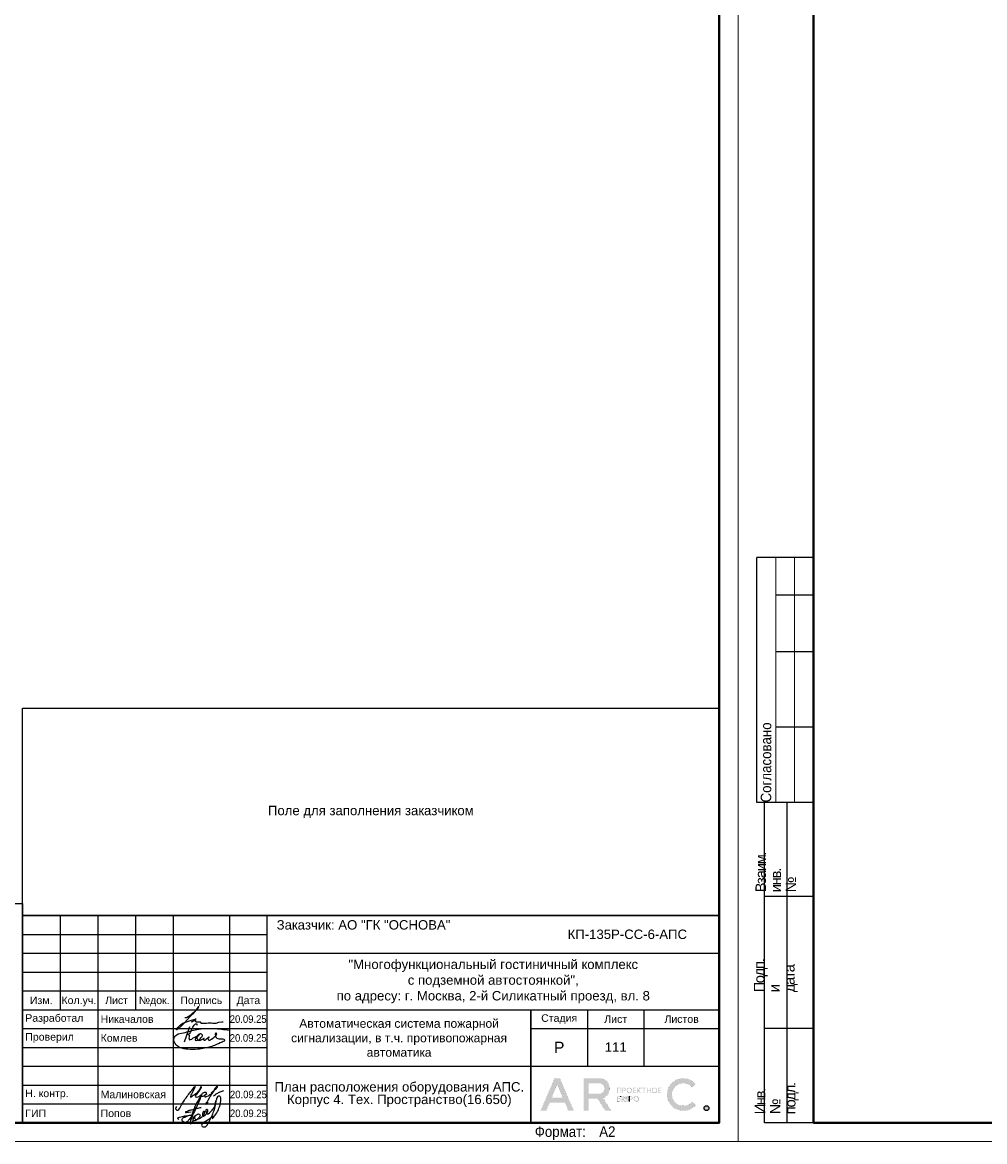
# Model space of a CAD drawing. Header units: millimetres. Extents: x -816133 to 919604, y 87941 to 147341.
# Tile 35 of 256: x -246433 to -220890, y 87941 to 117641. Entities that reach past the tile are written whole.
import ezdxf
from ezdxf.enums import TextEntityAlignment as Align

# ---------------------------------------------------------------- set-up
doc = ezdxf.new("R2010")
doc.units = ezdxf.units.MM
doc.layers.get('Defpoints').update_dxf_attribs({"color": 252})
for name, color, linetype, lineweight in [('DB CP Оформление', 7, 'Continuous', 25), ('format-line3', 7, 'Continuous', 13), ('Охрана входов', 252, 'Continuous', 30), ('Рамка', 7, 'Continuous', 18)]:
    doc.layers.add(name, color=color, linetype=linetype, lineweight=lineweight)
doc.layers.add('DB CP Подписи', color=7, linetype='Continuous', lineweight=25, true_color=0x0a45f5)
doc.layers.add('Автоматика', color=1, linetype='Continuous')
doc.layers.add('формат', color=250, linetype='Continuous')
doc.styles.add('Arial', font='arial.ttf', dxfattribs={"width": 0.9, "height": 699.9999999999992})
doc.styles.add('CP.Text', font='arial.ttf')
doc.styles.add('CP.Text дата', font='arial.ttf', dxfattribs={"width": 0.9})

# ---------------------------------------------------------------- blocks, each defined once
blk = doc.blocks.new('*U1162')
for p, q in [((-821, 155), (-836, 155)), ((-836, 90), (-836, 155)), ((-821, 145), (-831, 145)), ((-821, 130), (-831, 130)), ((-821, 110), (-831, 110)), ((-834, 90), (-836, 89.99999999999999)), ((-834, 5.00000000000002), (-834, 90)), ((-821, 90), (-834, 90)), ((-828, 5.00000000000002), (-828, 90)), ((-821, 65), (-834, 65)), ((-821, 30.00000000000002), (-834, 30.00000000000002)), ((-821, 5.00000000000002), (-834, 5.00000000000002))]:
    blk.add_line(p, q)
at = {"color": 0, "lineweight": 0}
blk.add_lwpolyline([(-841, 3.464264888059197e-14), (6.661338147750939e-14, 6.661338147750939e-14), (-1.377945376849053e-14, 594.0000000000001), (-841.0000000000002, 594.0000000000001)], close=True, dxfattribs=at)
at = {"lineweight": 40}
blk.add_lwpolyline([(-821, 5.000000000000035), (-4.999999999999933, 5.000000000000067), (-5.000000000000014, 589.0000000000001), (-821.0000000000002, 589.0000000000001)], close=True, dxfattribs=at)
at = {"layer": 'format-line3', "linetype": 'ByBlock'}
for p, q in [((-831, 90), (-831, 155)), ((-826, 90), (-826, 155))]:
    blk.add_line(p, q, dxfattribs=at)
at = {"style": 'Arial', "width": 0.9}
blk.add_text('Формат:', height=2.8, dxfattribs=at).set_placement((-53.97311837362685, 1.250000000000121))
at = {"char_height": 2.8, "width": 0.2, "attachment_point": 4, "rotation": 90, "line_spacing_factor": 0.8571428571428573, "style": 'Arial'}
for s, insert in [('{\\W0.45993; }Согласовано', (-833.5827570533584, 90)), ('{\\W0.62543;\\T0.75; \\W1;Взаим. инв. №}', (-831, 66.13970657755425)), ('{\\W0.5838;\\T0.8; \\W1;Подп. и дата}', (-831, 39.62598852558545)), ('{\\W0.5838;\\T0.8; \\W1;Инв. № подл.}', (-830.7725095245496, 7.248463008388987))]:
    blk.add_mtext(s, dxfattribs=dict(at, insert=insert))
at = {"style": 'Arial', "width": 0.9, "flags": 8}
blk.add_attdef('FORMAT', (-36.87188609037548, 1.257088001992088), '', height=2.8, dxfattribs=at)
blk = doc.blocks.new('Попов')
at = {"layer": 'DB CP Подписи', "color": 160, "true_color": 0x0a45f5}
for points in [[(7.394956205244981, 7.032094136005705), (4.284556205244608, 0.8400941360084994), (3.982156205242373, 0.4944941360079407), (3.665356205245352, 0.2583778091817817), (3.190156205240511, 0.09837780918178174), (2.801356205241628, 0.2064941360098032), (2.509696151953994, 0.451294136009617), (2.383756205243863, 0.7680941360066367), (2.429696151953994, 0.9984941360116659), (2.62855620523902, 1.243294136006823), (3.319756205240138, 1.603294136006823), (3.895756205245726, 1.848094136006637), (4.370956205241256, 1.992094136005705), (4.918156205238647, 1.992094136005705)], [(7.394956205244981, 7.032094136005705), (6.962956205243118, 6.427294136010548), (4.918156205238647, 1.992094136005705)], [(8.094156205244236, 0.03369413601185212), (8.828556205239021, 0.5520941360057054), (9.980556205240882, 1.272094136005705), (10.85895620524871, 1.761694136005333), (10.41255620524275, 1.084894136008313), (11.57895620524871, 2.611294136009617), (12.16935620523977, 3.84969413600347), (12.471756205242, 4.713694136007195), (12.629696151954, 5.419294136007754), (12.689696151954, 6.2400941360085), (12.54375620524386, 6.945694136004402), (12.34215620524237, 7.075294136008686), (12.03975620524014, 7.075294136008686), (11.64969615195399, 6.6000941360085), (11.379696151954, 5.779294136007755), (11.21895620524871, 4.728094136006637), (10.72935620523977, 3.014494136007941), (9.418956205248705, 0.0336941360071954)], [(3.521356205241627, 2.971294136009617), (3.294445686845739, 2.859738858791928), (4.789696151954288, 2.859738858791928)], [(3.521356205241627, 2.971294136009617), (4.126156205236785, 3.244894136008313), (4.932556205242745, 3.475294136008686), (6.444556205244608, 3.835294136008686), (7.495756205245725, 4.080094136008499)], [(5.979696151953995, 4.069175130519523), (4.859696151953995, -0.1216221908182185), (5.311356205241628, 0.624094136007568), (5.311356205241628, 0.8688941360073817), (5.624396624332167, 1.697142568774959), (6.247356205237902, 2.150494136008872), (6.650556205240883, 2.323294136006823), (6.909756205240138, 2.323294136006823), (7.125756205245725, 2.150494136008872), (7.125756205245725, 1.747294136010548), (6.82335620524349, 1.243294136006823), (6.333756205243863, 0.7968941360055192), (5.714556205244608, 0.5088941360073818), (5.412156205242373, 0.5952941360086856), (5.49855620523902, 1.286494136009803), (5.817585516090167, 1.879286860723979), (5.714556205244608, 1.286494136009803), (5.829756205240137, 0.9552941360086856), (6.146556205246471, 0.8832941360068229), (6.794556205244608, 1.012894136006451), (7.528956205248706, 1.459294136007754), (8.119356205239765, 2.064094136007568), (8.407356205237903, 2.510494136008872), (8.407356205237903, 2.899294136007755), (8.320956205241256, 3.028894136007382), (8.090556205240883, 2.956894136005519), (7.816956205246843, 2.366494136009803), (7.816956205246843, 1.963294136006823), (7.989756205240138, 1.776094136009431), (8.364156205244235, 1.891294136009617), (8.82495620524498, 2.323294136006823), (9.055356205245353, 2.697694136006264), (9.271356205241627, 3.302494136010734), (9.012156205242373, 3.561694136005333), (8.882556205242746, 3.561694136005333), (8.709696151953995, 3.3600941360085), (8.709696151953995, 2.978377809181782), (9.039696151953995, 2.408377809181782), (10.349696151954, 3.378377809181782), (11.11969615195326, 4.410259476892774), (11.27818451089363, 5.133235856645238), (11.35539592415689, 5.654323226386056), (11.38831620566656, 5.819447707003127), (11.35539592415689, 5.654323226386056)], [(1.534156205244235, 0.8688941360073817), (1.303756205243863, 1.041694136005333), (1.217356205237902, 1.214494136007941), (1.447756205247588, 1.416094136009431), (2.038156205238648, 1.603294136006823), (2.815756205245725, 1.761694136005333), (3.506956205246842, 1.876894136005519), (4.357209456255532, 1.989153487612), (4.918156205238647, 1.992094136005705)]]:
    blk.add_spline(points, degree=3, dxfattribs=at)
at = {"layer": 'DB CP Подписи'}
blk.add_spline([(8.094156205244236, 0.03369413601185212), (7.791756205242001, -0.2544480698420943), (7.618956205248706, -0.4847058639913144), (7.618956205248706, -0.8015058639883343), (7.950156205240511, -1.060705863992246), (8.569356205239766, -1.060705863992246), (8.943756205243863, -0.7583058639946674), (9.116556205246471, -0.4991058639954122), (9.418956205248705, 0.0336941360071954)], degree=3, dxfattribs=at)
blk = doc.blocks.new('A$Cf51998ab')
at = {"layer": 'DB CP Подписи'}
for points in [[(2.024743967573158, 7.175397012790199), (0.02474396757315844, 3.175397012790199), (2.524743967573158, 0.1753970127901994), (9.524743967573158, 6.675397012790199), (17.02474396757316, 19.1753970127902), (23.52474396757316, 28.6753970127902), (29.02474396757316, 35.6753970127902), (35.52474396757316, 43.6753970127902), (36.52474396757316, 44.6753970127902), (30.02474396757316, 30.6753970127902), (28.52474396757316, 26.1753970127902), (28.52474396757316, 25.1753970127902), (31.52474396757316, 26.6753970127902), (36.02474396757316, 30.1753970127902), (43.52474396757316, 36.1753970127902), (45.52474396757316, 39.1753970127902), (47.52474396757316, 42.6753970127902), (47.52474396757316, 43.1753970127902), (48.02474396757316, 44.1753970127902), (40.52474396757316, 31.1753970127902), (37.52474396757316, 25.6753970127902), (40.52474396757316, 25.1753970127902), (47.02474396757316, 28.6753970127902), (47.52474396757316, 29.1753970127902)], [(66.52474396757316, 31.6753970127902), (75.02474396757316, 39.1753970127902), (79.02474396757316, 43.6753970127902), (79.52474396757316, 46.6753970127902), (75.02474396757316, 41.6753970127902), (69.02474396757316, 32.6753970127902), (61.02474396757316, 18.6753970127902), (57.02474396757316, 11.6753970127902), (61.52474396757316, 15.6753970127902)], [(57.52474396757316, 34.1753970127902), (54.52474396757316, 34.1753970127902), (50.02474396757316, 31.1753970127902), (49.52474396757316, 26.1753970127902), (54.02474396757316, 27.6753970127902), (56.02474396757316, 29.1753970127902), (58.02474396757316, 33.1753970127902), (57.52474396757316, 34.1753970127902)], [(59.02474396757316, 30.6753970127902), (55.49455854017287, 28.71229258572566), (55.52474396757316, 25.6753970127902), (57.52474396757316, 25.6753970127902), (62.02474396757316, 27.6753970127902), (65.02474396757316, 29.6753970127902), (65.52474396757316, 30.1753970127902)], [(71.80259313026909, 27.23596012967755), (75.18207571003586, 30.02247973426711), (81.43411698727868, 33.40007838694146), (87.77064376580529, 36.27103771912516), (91.06563812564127, 37.45319772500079)]]:
    blk.add_spline(points, degree=3, dxfattribs=at)
blk = doc.blocks.new('Лого')
at = {"layer": 'DB CP Оформление'}
h = blk.add_hatch(color=0, dxfattribs=at)
edge = h.paths.add_edge_path()
edge.add_line((-3.149615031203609, 491.8564630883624), (-2.145539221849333, 491.0307320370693))
edge.add_arc((-5.466713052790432, 493.7619962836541), 4.300000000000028, 39.43316774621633, 320.5668322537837, ccw=False)
edge.add_line((-2.145539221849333, 496.4932605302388), (-3.149615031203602, 495.6675294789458))
edge.add_arc((-5.466713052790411, 493.7619962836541), 3.000000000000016, 39.43316774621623, 320.5668322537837)
edge = h.paths.add_edge_path()
edge.add_arc((0.7039796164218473, 490.1453402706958), 0.65, 0, 360)
h.paths.add_polyline_path([(-38.91856638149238, 496.3972109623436), (-37.43639440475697, 492.9290438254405), (-40.40073835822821, 492.9290438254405)], flags=16)
edge = h.paths.add_edge_path(flags=16)
edge.add_line((-30.56831019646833, 493.9825875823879), (-27.63778042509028, 493.9825875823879))
edge.add_arc((-27.63778042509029, 495.2825875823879), 1.299999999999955, 270.0000000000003, 360.0000000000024)
edge.add_line((-26.33778042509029, 495.2825875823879), (-26.33778042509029, 495.4512324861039))
edge.add_arc((-27.63778042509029, 495.4512324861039), 1.300000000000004, 359.9999999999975, 449.9999999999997)
edge.add_line((-27.63778042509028, 496.7512324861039), (-30.56831019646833, 496.7512324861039))
edge.add_line((-30.56831019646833, 496.7512324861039), (-30.56831019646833, 493.9825875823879))
h.paths.add_polyline_path([(-35.9689509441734, 489.4953402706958), (-36.88082038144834, 491.6290438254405), (-40.956312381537, 491.6290438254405), (-41.8681818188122, 489.4953402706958), (-43.28192242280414, 489.4953402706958), (-39.6254366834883, 498.0512324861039), (-38.21169607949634, 498.0512324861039), (-34.55521034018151, 489.4953402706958)])
edge = h.paths.add_edge_path()
edge.add_line((-30.56831019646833, 489.4953402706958), (-31.86831019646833, 489.4953402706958))
edge.add_line((-31.86831019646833, 489.4953402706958), (-31.86831019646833, 498.0512324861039))
edge.add_line((-31.86831019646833, 498.0512324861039), (-27.63778042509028, 498.0512324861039))
edge.add_arc((-27.63778042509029, 495.4512324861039), 2.600000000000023, 0, 89.99999999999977, ccw=False)
edge.add_line((-25.03778042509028, 495.4512324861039), (-25.03778042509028, 495.2825875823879))
edge.add_arc((-27.63778042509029, 495.2825875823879), 2.600000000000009, -70.23716168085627, 0, ccw=False)
edge.add_line((-26.75864866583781, 492.8357268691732), (-24.6131234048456, 489.4953402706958))
edge.add_line((-24.6131234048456, 489.4953402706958), (-26.15818166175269, 489.4953402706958))
edge.add_line((-26.15818166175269, 489.4953402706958), (-28.20534579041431, 492.6825875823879))
edge.add_line((-28.20534579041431, 492.6825875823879), (-30.56831019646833, 492.6825875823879))
edge.add_line((-30.56831019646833, 492.6825875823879), (-30.56831019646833, 489.4953402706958))
edge = h.paths.add_edge_path(flags=16)
edge.add_line((-21.27053753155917, 492.6928723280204), (-21.27053753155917, 492.5228723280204))
edge.add_arc((-20.82053753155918, 492.5228723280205), 0.4499999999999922, 180.0000000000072, 270.0000000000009)
edge.add_line((-20.82053753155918, 492.0728723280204), (-20.69150461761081, 492.0728723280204))
edge.add_arc((-20.6915046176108, 492.5228723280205), 0.4500000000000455, 269.9999999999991, 359.9999999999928)
edge.add_line((-20.24150461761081, 492.5228723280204), (-20.24150461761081, 492.6928723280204))
edge.add_arc((-20.69150461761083, 492.6928723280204), 0.4500000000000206, 0, 89.99999999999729)
edge.add_line((-20.69150461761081, 493.1428723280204), (-20.82053753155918, 493.1428723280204))
edge.add_arc((-20.82053753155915, 492.6928723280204), 0.4500000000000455, 90.00000000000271, 180)
edge = h.paths.add_edge_path(flags=17)
edge.add_line((-21.62964566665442, 491.9228723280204), (-21.62964566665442, 492.5328723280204))
edge.add_line((-21.62964566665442, 492.5328723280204), (-21.45053753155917, 492.5328723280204))
edge.add_line((-21.45053753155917, 492.5328723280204), (-21.45053753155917, 492.5228723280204))
edge.add_arc((-20.85053753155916, 492.5228723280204), 0.6000000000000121, 180, 269.999999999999)
edge.add_line((-20.85053753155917, 491.9228723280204), (-20.66150461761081, 491.9228723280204))
edge.add_arc((-20.66150461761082, 492.5228723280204), 0.6000000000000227, 270.000000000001, 360)
edge.add_line((-20.06150461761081, 492.5228723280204), (-20.06150461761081, 492.6928723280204))
edge.add_arc((-20.66150461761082, 492.6928723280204), 0.6000000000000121, 0, 89.99999999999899)
edge.add_line((-20.66150461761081, 493.2928723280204), (-20.85053753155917, 493.2928723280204))
edge.add_arc((-20.85053753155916, 492.6928723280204), 0.6000000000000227, 90.00000000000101, 180)
edge.add_line((-21.45053753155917, 492.6928723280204), (-21.45053753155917, 492.6828723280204))
edge.add_line((-21.45053753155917, 492.6828723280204), (-21.62964566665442, 492.6828723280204))
edge.add_line((-21.62964566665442, 492.6828723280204), (-21.62964566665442, 493.2928723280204))
edge.add_line((-21.62964566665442, 493.2928723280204), (-21.80964566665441, 493.2928723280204))
edge.add_line((-21.80964566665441, 493.2928723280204), (-21.80964566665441, 491.9228723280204))
edge.add_line((-21.80964566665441, 491.9228723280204), (-21.62964566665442, 491.9228723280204))
edge = h.paths.add_edge_path(flags=16)
edge.add_line((-18.44160413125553, 492.6928723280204), (-18.44160413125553, 492.5228723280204))
edge.add_arc((-17.99160413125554, 492.5228723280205), 0.4499999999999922, 180.0000000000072, 270.0000000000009)
edge.add_line((-17.99160413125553, 492.0728723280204), (-17.86257121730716, 492.0728723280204))
edge.add_arc((-17.86257121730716, 492.5228723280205), 0.4500000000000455, 269.9999999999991, 359.9999999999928)
edge.add_line((-17.41257121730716, 492.5228723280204), (-17.41257121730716, 492.6928723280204))
edge.add_arc((-17.86257121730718, 492.6928723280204), 0.4500000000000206, 0, 89.99999999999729)
edge.add_line((-17.86257121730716, 493.1428723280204), (-17.99160413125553, 493.1428723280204))
edge.add_arc((-17.99160413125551, 492.6928723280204), 0.4500000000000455, 90.00000000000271, 180)
edge = h.paths.add_edge_path()
edge.add_line((-18.62160413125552, 492.6928723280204), (-18.62160413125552, 492.5228723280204))
edge.add_arc((-18.02160413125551, 492.5228723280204), 0.6000000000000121, 180, 269.999999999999)
edge.add_line((-18.02160413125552, 491.9228723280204), (-17.83257121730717, 491.9228723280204))
edge.add_arc((-17.83257121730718, 492.5228723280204), 0.6000000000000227, 270.000000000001, 360)
edge.add_line((-17.23257121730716, 492.5228723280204), (-17.23257121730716, 492.6928723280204))
edge.add_arc((-17.83257121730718, 492.6928723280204), 0.6000000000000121, 0, 89.99999999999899)
edge.add_line((-17.83257121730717, 493.2928723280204), (-18.02160413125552, 493.2928723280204))
edge.add_arc((-18.02160413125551, 492.6928723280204), 0.6000000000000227, 90.00000000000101, 180)
edge = h.paths.add_edge_path(flags=16)
edge.add_line((-13.61226025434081, 494.9777851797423), (-13.61226025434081, 494.8077851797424))
edge.add_arc((-13.16226025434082, 494.8077851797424), 0.4499999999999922, 180.0000000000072, 270.0000000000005)
edge.add_line((-13.16226025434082, 494.3577851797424), (-13.03322734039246, 494.3577851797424))
edge.add_arc((-13.03322734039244, 494.8077851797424), 0.4500000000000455, 269.9999999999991, 359.9999999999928)
edge.add_line((-12.58322734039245, 494.8077851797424), (-12.58322734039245, 494.9777851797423))
edge.add_arc((-13.03322734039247, 494.9777851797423), 0.4500000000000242, 0, 89.99999999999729)
edge.add_line((-13.03322734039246, 495.4277851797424), (-13.16226025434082, 495.4277851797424))
edge.add_arc((-13.16226025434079, 494.9777851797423), 0.4500000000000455, 90.00000000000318, 180)
edge = h.paths.add_edge_path()
edge.add_line((-13.79226025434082, 494.9777851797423), (-13.79226025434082, 494.8077851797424))
edge.add_arc((-13.19226025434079, 494.8077851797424), 0.6000000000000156, 180, 269.9999999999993)
edge.add_line((-13.19226025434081, 494.2077851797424), (-13.00322734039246, 494.2077851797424))
edge.add_arc((-13.00322734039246, 494.8077851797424), 0.6000000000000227, 270.000000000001, 360)
edge.add_line((-12.40322734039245, 494.8077851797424), (-12.40322734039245, 494.9777851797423))
edge.add_arc((-13.00322734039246, 494.9777851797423), 0.6000000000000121, 0, 89.99999999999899)
edge.add_line((-13.00322734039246, 495.5777851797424), (-13.19226025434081, 495.5777851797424))
edge.add_arc((-13.19226025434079, 494.9777851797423), 0.6000000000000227, 90.00000000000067, 180)
edge = h.paths.add_edge_path(flags=16)
edge.add_line((-20.28705089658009, 494.9777851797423), (-20.28705089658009, 494.8077851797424))
edge.add_arc((-19.8370508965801, 494.8077851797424), 0.4499999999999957, 180.0000000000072, 270.0000000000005)
edge.add_line((-19.83705089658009, 494.3577851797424), (-19.70801798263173, 494.3577851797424))
edge.add_arc((-19.70801798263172, 494.8077851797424), 0.4500000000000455, 269.9999999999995, 359.9999999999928)
edge.add_line((-19.25801798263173, 494.8077851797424), (-19.25801798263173, 494.9777851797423))
edge.add_arc((-19.70801798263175, 494.9777851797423), 0.4500000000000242, 0, 89.99999999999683)
edge.add_line((-19.70801798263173, 495.4277851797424), (-19.83705089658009, 495.4277851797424))
edge.add_arc((-19.83705089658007, 494.9777851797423), 0.4500000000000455, 90.00000000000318, 180)
edge = h.paths.add_edge_path()
edge.add_line((-20.46705089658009, 494.9777851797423), (-20.46705089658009, 494.8077851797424))
edge.add_arc((-19.86705089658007, 494.8077851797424), 0.6000000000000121, 180, 269.999999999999)
edge.add_line((-19.86705089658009, 494.2077851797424), (-19.67801798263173, 494.2077851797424))
edge.add_arc((-19.67801798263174, 494.8077851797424), 0.6000000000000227, 270.000000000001, 360)
edge.add_line((-19.07801798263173, 494.8077851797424), (-19.07801798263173, 494.9777851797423))
edge.add_arc((-19.67801798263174, 494.9777851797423), 0.6000000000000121, 0, 89.99999999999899)
edge.add_line((-19.67801798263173, 495.5777851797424), (-19.86705089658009, 495.5777851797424))
edge.add_arc((-19.86705089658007, 494.9777851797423), 0.6000000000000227, 90.00000000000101, 180)
edge = h.paths.add_edge_path(flags=16)
edge.add_arc((-19.22667760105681, 492.7878723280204), 0.1800000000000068, 270.0000000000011, 360)
edge.add_line((-19.04667760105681, 492.7878723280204), (-19.0466776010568, 492.9328723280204))
edge.add_arc((-19.22667760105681, 492.9328723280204), 0.1800000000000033, 0, 89.99999999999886)
edge.add_line((-19.2266776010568, 493.1128723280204), (-19.63443714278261, 493.1128723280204))
edge.add_line((-19.63443714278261, 493.1128723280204), (-19.6344371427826, 492.6078723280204))
edge.add_line((-19.6344371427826, 492.6078723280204), (-19.22667760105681, 492.6078723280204))
edge = h.paths.add_edge_path()
edge.add_line((-19.63443714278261, 491.9228723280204), (-19.81443714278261, 491.9228723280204))
edge.add_line((-19.81443714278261, 491.9228723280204), (-19.81443714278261, 493.2928723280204))
edge.add_line((-19.81443714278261, 493.2928723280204), (-19.2266776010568, 493.2928723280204))
edge.add_arc((-19.2266776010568, 492.9328723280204), 0.3600000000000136, 0, 89.99999999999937, ccw=False)
edge.add_line((-18.8666776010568, 492.9328723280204), (-18.86667760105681, 492.7878723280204))
edge.add_arc((-19.22667760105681, 492.7878723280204), 0.3600000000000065, -89.99999999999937, 0, ccw=False)
edge.add_line((-19.22667760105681, 492.4278723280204), (-19.63443714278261, 492.4278723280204))
edge.add_line((-19.63443714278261, 492.4278723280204), (-19.63443714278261, 491.9228723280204))
edge = h.paths.add_edge_path(flags=16)
edge.add_line((-22.41432519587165, 492.0728723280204), (-22.81592550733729, 492.0728723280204))
edge.add_line((-22.81592550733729, 492.0728723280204), (-22.81592550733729, 492.5700955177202))
edge.add_line((-22.81592550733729, 492.5700955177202), (-22.41432519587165, 492.5700955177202))
edge.add_arc((-22.41432519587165, 492.3900955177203), 0.17999999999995, -1.807620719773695e-11, 89.99999999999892, ccw=False)
edge.add_line((-22.23432519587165, 492.3900955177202), (-22.23432519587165, 492.2528723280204))
edge.add_arc((-22.41432519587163, 492.2528723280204), 0.1799999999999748, -90.00000000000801, 0, ccw=False)
h.paths.add_polyline_path([(-16.95626591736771, 495.5777851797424), (-17.51223811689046, 494.9677851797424), (-17.55459530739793, 494.9677851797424), (-17.55459530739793, 495.5777851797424), (-17.73459530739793, 495.5777851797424), (-17.73459530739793, 494.2077851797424), (-17.55459530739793, 494.2077851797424), (-17.55459530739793, 494.8177851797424), (-17.47826675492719, 494.8177851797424), (-16.92229455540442, 494.2077851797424), (-16.67874821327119, 494.2077851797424), (-17.32006333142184, 494.9114214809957), (-16.71271957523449, 495.5777851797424)])
edge = h.paths.add_edge_path()
edge.add_line((-22.10894538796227, 493.1128723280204), (-22.8159255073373, 493.1128723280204))
edge.add_line((-22.8159255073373, 493.1128723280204), (-22.81592550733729, 492.7200955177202))
edge.add_line((-22.81592550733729, 492.7200955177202), (-22.41432519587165, 492.7200955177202))
edge.add_arc((-22.41432519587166, 492.3600955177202), 0.3600000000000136, 0, 89.99999999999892, ccw=False)
edge.add_line((-22.05432519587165, 492.3600955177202), (-22.05432519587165, 492.2828723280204))
edge.add_arc((-22.41432519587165, 492.2828723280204), 0.3600000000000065, -89.99999999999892, 0, ccw=False)
edge.add_line((-22.41432519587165, 491.9228723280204), (-23.01592550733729, 491.9228723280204))
edge.add_line((-23.01592550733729, 491.9228723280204), (-23.01592550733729, 493.2928723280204))
edge.add_line((-23.01592550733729, 493.2928723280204), (-22.10894538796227, 493.2928723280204))
edge.add_line((-22.10894538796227, 493.2928723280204), (-22.10894538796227, 493.1128723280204))
h.paths.add_polyline_path([(-15.99401623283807, 495.3977851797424), (-16.45775531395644, 495.3977851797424), (-16.45775531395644, 495.5777851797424), (-15.35027715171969, 495.5777851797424), (-15.35027715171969, 495.3977851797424), (-15.81401623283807, 495.3977851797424), (-15.81401623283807, 494.2077851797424), (-15.99401623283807, 494.2077851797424)])
h.paths.add_polyline_path([(-14.219327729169, 494.9827851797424), (-14.219327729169, 495.5777851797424), (-14.039327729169, 495.5777851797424), (-14.039327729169, 494.2077851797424), (-14.219327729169, 494.2077851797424), (-14.219327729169, 494.8027851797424), (-14.92320967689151, 494.8027851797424), (-14.92320967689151, 494.2077851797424), (-15.10320967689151, 494.2077851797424), (-15.10320967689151, 495.5777851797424), (-14.92320967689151, 495.5777851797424), (-14.92320967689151, 494.9827851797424)])
h.paths.add_polyline_path([(-11.97615986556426, 494.8027851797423), (-11.97615986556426, 494.3877851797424), (-11.30687213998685, 494.3877851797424), (-11.30687213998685, 494.2077851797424), (-12.15615986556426, 494.2077851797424), (-12.15615986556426, 495.5777851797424), (-11.30687213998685, 495.5777851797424), (-11.30687213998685, 495.3977851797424), (-11.97615986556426, 495.3977851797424), (-11.97615986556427, 494.9827851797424), (-11.34484040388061, 494.9827851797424), (-11.34484040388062, 494.8027851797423)])
edge = h.paths.add_edge_path(flags=16)
edge.add_arc((-21.07411837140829, 495.0727851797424), 0.1800000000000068, 270.0000000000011, 360)
edge.add_line((-20.89411837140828, 495.0727851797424), (-20.89411837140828, 495.2177851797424))
edge.add_arc((-21.07411837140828, 495.2177851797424), 0.1800000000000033, 0, 89.99999999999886)
edge.add_line((-21.07411837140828, 495.3977851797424), (-21.48187791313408, 495.3977851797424))
edge.add_line((-21.48187791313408, 495.3977851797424), (-21.48187791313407, 494.8927851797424))
edge.add_line((-21.48187791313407, 494.8927851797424), (-21.07411837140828, 494.8927851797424))
h.paths.add_polyline_path([(-22.81592550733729, 494.2077851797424), (-23.01592550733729, 494.2077851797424), (-23.01592550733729, 495.5777851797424), (-21.90894538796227, 495.5777851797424), (-21.90894538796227, 494.2077851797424), (-22.10894538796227, 494.2077851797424), (-22.10894538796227, 495.3977851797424), (-22.81592550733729, 495.3977851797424)])
h.paths.add_polyline_path([(-18.65095050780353, 494.8027851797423), (-18.65095050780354, 494.3877851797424), (-17.98166278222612, 494.3877851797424), (-17.98166278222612, 494.2077851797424), (-18.83095050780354, 494.2077851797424), (-18.83095050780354, 495.5777851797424), (-17.98166278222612, 495.5777851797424), (-17.98166278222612, 495.3977851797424), (-18.65095050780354, 495.3977851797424), (-18.65095050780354, 494.9827851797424), (-18.01963104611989, 494.9827851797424), (-18.01963104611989, 494.8027851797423)])
edge = h.paths.add_edge_path()
edge.add_line((-21.48187791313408, 494.2077851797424), (-21.66187791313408, 494.2077851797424))
edge.add_line((-21.66187791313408, 494.2077851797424), (-21.66187791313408, 495.5777851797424))
edge.add_line((-21.66187791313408, 495.5777851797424), (-21.07411837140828, 495.5777851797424))
edge.add_arc((-21.07411837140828, 495.2177851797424), 0.3600000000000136, 0, 89.99999999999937, ccw=False)
edge.add_line((-20.71411837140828, 495.2177851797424), (-20.71411837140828, 495.0727851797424))
edge.add_arc((-21.07411837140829, 495.0727851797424), 0.3600000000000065, -89.99999999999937, 0, ccw=False)
edge.add_line((-21.07411837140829, 494.7127851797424), (-21.48187791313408, 494.7127851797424))
edge.add_line((-21.48187791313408, 494.7127851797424), (-21.48187791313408, 494.2077851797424))
edge = h.paths.add_edge_path()
edge.add_line((-19.81443714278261, 493.2928723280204), (-19.81443714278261, 491.9228723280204))
edge.add_line((-22.10894538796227, 493.2928723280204), (-22.10894538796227, 493.1128723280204))
at = {"layer": 'DB CP Оформление', "color": 0}
for p, q in [((-22.10894538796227, 493.2928723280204), (-22.10894538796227, 493.1128723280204)), ((-19.81443714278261, 493.2928723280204), (-19.81443714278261, 491.9228723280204))]:
    blk.add_line(p, q, dxfattribs=at)
at = {"layer": 'DB CP Оформление', "color": 0, "const_width": 0.01}
for points in [[(-35.9689509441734, 489.4953402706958), (-36.88082038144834, 491.6290438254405), (-40.956312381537, 491.6290438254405), (-41.8681818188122, 489.4953402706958), (-43.28192242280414, 489.4953402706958), (-39.6254366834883, 498.0512324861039), (-38.21169607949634, 498.0512324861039), (-34.55521034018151, 489.4953402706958)], [(-38.91856638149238, 496.3972109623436), (-37.43639440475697, 492.9290438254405), (-40.40073835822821, 492.9290438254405)], [(-22.81592550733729, 494.2077851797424), (-23.01592550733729, 494.2077851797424), (-23.01592550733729, 495.5777851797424), (-21.90894538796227, 495.5777851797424), (-21.90894538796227, 494.2077851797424), (-22.10894538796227, 494.2077851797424), (-22.10894538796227, 495.3977851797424), (-22.81592550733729, 495.3977851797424)], [(-18.65095050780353, 494.8027851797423), (-18.65095050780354, 494.3877851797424), (-17.98166278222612, 494.3877851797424), (-17.98166278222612, 494.2077851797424), (-18.83095050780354, 494.2077851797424), (-18.83095050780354, 495.5777851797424), (-17.98166278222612, 495.5777851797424), (-17.98166278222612, 495.3977851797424), (-18.65095050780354, 495.3977851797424), (-18.65095050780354, 494.9827851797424), (-18.01963104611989, 494.9827851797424), (-18.01963104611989, 494.8027851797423)], [(-16.95626591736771, 495.5777851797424), (-17.51223811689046, 494.9677851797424), (-17.55459530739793, 494.9677851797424), (-17.55459530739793, 495.5777851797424), (-17.73459530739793, 495.5777851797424), (-17.73459530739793, 494.2077851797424), (-17.55459530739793, 494.2077851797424), (-17.55459530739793, 494.8177851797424), (-17.47826675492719, 494.8177851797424), (-16.92229455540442, 494.2077851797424), (-16.67874821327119, 494.2077851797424), (-17.32006333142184, 494.9114214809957), (-16.71271957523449, 495.5777851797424)], [(-15.99401623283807, 495.3977851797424), (-16.45775531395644, 495.3977851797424), (-16.45775531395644, 495.5777851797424), (-15.35027715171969, 495.5777851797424), (-15.35027715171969, 495.3977851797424), (-15.81401623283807, 495.3977851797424), (-15.81401623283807, 494.2077851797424), (-15.99401623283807, 494.2077851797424)], [(-14.219327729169, 494.9827851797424), (-14.219327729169, 495.5777851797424), (-14.039327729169, 495.5777851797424), (-14.039327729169, 494.2077851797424), (-14.219327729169, 494.2077851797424), (-14.219327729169, 494.8027851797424), (-14.92320967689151, 494.8027851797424), (-14.92320967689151, 494.2077851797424), (-15.10320967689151, 494.2077851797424), (-15.10320967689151, 495.5777851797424), (-14.92320967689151, 495.5777851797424), (-14.92320967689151, 494.9827851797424)], [(-11.97615986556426, 494.8027851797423), (-11.97615986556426, 494.3877851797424), (-11.30687213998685, 494.3877851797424), (-11.30687213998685, 494.2077851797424), (-12.15615986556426, 494.2077851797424), (-12.15615986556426, 495.5777851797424), (-11.30687213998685, 495.5777851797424), (-11.30687213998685, 495.3977851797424), (-11.97615986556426, 495.3977851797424), (-11.97615986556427, 494.9827851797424), (-11.34484040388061, 494.9827851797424), (-11.34484040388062, 494.8027851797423)]]:
    blk.add_lwpolyline(points, close=True, dxfattribs=at)
for points in [[(-30.56831019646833, 489.4953402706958), (-31.86831019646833, 489.4953402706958), (-31.86831019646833, 498.0512324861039), (-27.63778042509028, 498.0512324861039, -0.414213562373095), (-25.03778042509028, 495.4512324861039), (-25.03778042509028, 495.2825875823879, -0.316436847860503), (-26.75864866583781, 492.8357268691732), (-24.6131234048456, 489.4953402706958), (-26.15818166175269, 489.4953402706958), (-28.20534579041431, 492.6825875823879), (-30.56831019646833, 492.6825875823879)], [(-30.56831019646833, 493.9825875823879), (-27.63778042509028, 493.9825875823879, 0.414213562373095), (-26.33778042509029, 495.2825875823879), (-26.33778042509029, 495.4512324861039, 0.414213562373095), (-27.63778042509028, 496.7512324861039), (-30.56831019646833, 496.7512324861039)], [(-3.149615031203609, 491.8564630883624), (-2.145539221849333, 491.0307320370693, -2.790346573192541), (-2.145539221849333, 496.4932605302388), (-3.149615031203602, 495.6675294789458, 2.790346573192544)], [(-22.10894538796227, 493.1128723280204), (-22.8159255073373, 493.1128723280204), (-22.81592550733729, 492.7200955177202), (-22.41432519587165, 492.7200955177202, -0.4142135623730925), (-22.05432519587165, 492.3600955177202), (-22.05432519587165, 492.2828723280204, -0.4142135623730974), (-22.41432519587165, 491.9228723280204), (-23.01592550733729, 491.9228723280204), (-23.01592550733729, 493.2928723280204), (-22.10894538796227, 493.2928723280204)], [(-21.62964566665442, 491.9228723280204), (-21.62964566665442, 492.5328723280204), (-21.45053753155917, 492.5328723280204), (-21.45053753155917, 492.5228723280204, 0.414213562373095), (-20.85053753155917, 491.9228723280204), (-20.66150461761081, 491.9228723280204, 0.414213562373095), (-20.06150461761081, 492.5228723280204), (-20.06150461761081, 492.6928723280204, 0.414213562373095), (-20.66150461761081, 493.2928723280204), (-20.85053753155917, 493.2928723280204, 0.414213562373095), (-21.45053753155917, 492.6928723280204), (-21.45053753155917, 492.6828723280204), (-21.62964566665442, 492.6828723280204), (-21.62964566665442, 493.2928723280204), (-21.80964566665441, 493.2928723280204), (-21.80964566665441, 491.9228723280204)], [(-21.48187791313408, 494.2077851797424), (-21.66187791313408, 494.2077851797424), (-21.66187791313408, 495.5777851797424), (-21.07411837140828, 495.5777851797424, -0.4142135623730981), (-20.71411837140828, 495.2177851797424), (-20.71411837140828, 495.0727851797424, -0.4142135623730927), (-21.07411837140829, 494.7127851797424), (-21.48187791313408, 494.7127851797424)], [(-21.07411837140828, 494.8927851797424, 0.4142135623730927), (-20.89411837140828, 495.0727851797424), (-20.89411837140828, 495.2177851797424, 0.4142135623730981), (-21.07411837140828, 495.3977851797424), (-21.48187791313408, 495.3977851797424), (-21.48187791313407, 494.8927851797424)], [(-21.27053753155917, 492.6928723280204), (-21.27053753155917, 492.5228723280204, 0.414213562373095), (-20.82053753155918, 492.0728723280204), (-20.69150461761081, 492.0728723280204, 0.414213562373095), (-20.24150461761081, 492.5228723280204), (-20.24150461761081, 492.6928723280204, 0.414213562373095), (-20.69150461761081, 493.1428723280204), (-20.82053753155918, 493.1428723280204, 0.414213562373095)], [(-20.46705089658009, 494.9777851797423), (-20.46705089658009, 494.8077851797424, 0.414213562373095), (-19.86705089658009, 494.2077851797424), (-19.67801798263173, 494.2077851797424, 0.414213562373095), (-19.07801798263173, 494.8077851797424), (-19.07801798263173, 494.9777851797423, 0.414213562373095), (-19.67801798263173, 495.5777851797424), (-19.86705089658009, 495.5777851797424, 0.414213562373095)], [(-20.28705089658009, 494.9777851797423), (-20.28705089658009, 494.8077851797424, 0.414213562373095), (-19.83705089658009, 494.3577851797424), (-19.70801798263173, 494.3577851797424, 0.414213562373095), (-19.25801798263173, 494.8077851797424), (-19.25801798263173, 494.9777851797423, 0.414213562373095), (-19.70801798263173, 495.4277851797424), (-19.83705089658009, 495.4277851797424, 0.414213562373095)], [(-19.63443714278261, 491.9228723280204), (-19.81443714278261, 491.9228723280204), (-19.81443714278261, 493.2928723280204), (-19.2266776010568, 493.2928723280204, -0.4142135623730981), (-18.8666776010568, 492.9328723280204), (-18.86667760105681, 492.7878723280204, -0.4142135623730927), (-19.22667760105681, 492.4278723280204), (-19.63443714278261, 492.4278723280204)], [(-19.22667760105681, 492.6078723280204, 0.4142135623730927), (-19.04667760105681, 492.7878723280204), (-19.0466776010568, 492.9328723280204, 0.4142135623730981), (-19.2266776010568, 493.1128723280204), (-19.63443714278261, 493.1128723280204), (-19.6344371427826, 492.6078723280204)], [(-18.62160413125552, 492.6928723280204), (-18.62160413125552, 492.5228723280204, 0.414213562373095), (-18.02160413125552, 491.9228723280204), (-17.83257121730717, 491.9228723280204, 0.414213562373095), (-17.23257121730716, 492.5228723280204), (-17.23257121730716, 492.6928723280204, 0.414213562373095), (-17.83257121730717, 493.2928723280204), (-18.02160413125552, 493.2928723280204, 0.414213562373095)], [(-18.44160413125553, 492.6928723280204), (-18.44160413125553, 492.5228723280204, 0.414213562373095), (-17.99160413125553, 492.0728723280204), (-17.86257121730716, 492.0728723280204, 0.414213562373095), (-17.41257121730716, 492.5228723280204), (-17.41257121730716, 492.6928723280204, 0.414213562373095), (-17.86257121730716, 493.1428723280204), (-17.99160413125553, 493.1428723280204, 0.414213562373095)], [(-13.79226025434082, 494.9777851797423), (-13.79226025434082, 494.8077851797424, 0.414213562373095), (-13.19226025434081, 494.2077851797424), (-13.00322734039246, 494.2077851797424, 0.414213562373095), (-12.40322734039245, 494.8077851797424), (-12.40322734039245, 494.9777851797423, 0.414213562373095), (-13.00322734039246, 495.5777851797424), (-13.19226025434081, 495.5777851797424, 0.414213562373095)], [(-13.61226025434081, 494.9777851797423), (-13.61226025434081, 494.8077851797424, 0.414213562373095), (-13.16226025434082, 494.3577851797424), (-13.03322734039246, 494.3577851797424, 0.414213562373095), (-12.58322734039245, 494.8077851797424), (-12.58322734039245, 494.9777851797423, 0.414213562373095), (-13.03322734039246, 495.4277851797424), (-13.16226025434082, 495.4277851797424, 0.414213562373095)], [(-22.41432519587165, 492.0728723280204), (-22.81592550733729, 492.0728723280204), (-22.81592550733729, 492.5700955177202), (-22.41432519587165, 492.5700955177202, -0.4142135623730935), (-22.23432519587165, 492.3900955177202), (-22.23432519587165, 492.2528723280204, -0.4142135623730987)]]:
    blk.add_lwpolyline(points, format="xyb", close=True, dxfattribs=at)
at = {"layer": 'DB CP Оформление', "color": 0}
blk.add_circle((0.7039796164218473, 490.1453402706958), 0.65, dxfattribs=at)
at = {"layer": 'Defpoints', "color": 0}
blk.add_lwpolyline([(-45.89650028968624, 501.2732863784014), (4.103499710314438, 501.2732863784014), (4.103499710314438, 486.2732863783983), (-45.89650028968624, 486.2732863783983)], close=True, dxfattribs=at)
blk = doc.blocks.new('A$C5BE547C8')
at = {"layer": 'DB CP Подписи', "color": 160, "true_color": 0x0a45f5}
for points in [[(-36.17550682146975, 134.4371501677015), (61.71678818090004, 412.4869762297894)], [(12.77064067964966, 273.4620631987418), (54.9465189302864, 284.4855278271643), (94.154754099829, 355.2698806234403), (190.2780455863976, 461.4464249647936), (197.8667517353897, 439.9583000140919)], [(553.6754189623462, 292.4671654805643), (541.1363445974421, 294.8536106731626), (543.5881781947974, 221.3447915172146), (618.3679039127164, 188.8783703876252), (688.8570107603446, 181.5274854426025), (702.341915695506, 169.2760206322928), (655.1448083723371, 128.8461685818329), (445.8771119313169, 43.72502877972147), (210.5232081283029, -1.356840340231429), (25.1820216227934, -2.336883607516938), (-119.9528827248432, 30.00445333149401), (-207.229957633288, 105.4676031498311), (-226.8427679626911, 202.491644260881), (-177.8107121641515, 263.2541753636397), (-54.24994114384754, 301.4757719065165), (189.9297362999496, 360.2782164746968), (498.8316938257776, 377.9189649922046), (787.0024744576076, 349.3846527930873)], [(12.77064067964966, 273.4620631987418), (53.68175455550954, 259.2054039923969), (47.35787273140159, 207.3811667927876), (60.00563637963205, 173.2529950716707), (97.94904722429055, 183.3650324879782)], [(97.94904722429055, 183.3650324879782), (177.0679458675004, 224.8184770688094), (161.8986921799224, 163.5096667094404), (207.1457470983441, 161.4226177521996), (266.314922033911, 204.5548820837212), (296.9437179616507, 255.3396693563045), (253.785020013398, 280.3842265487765), (197.7158576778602, 243.8061435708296), (177.076149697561, 224.897245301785)], [(240.4512582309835, 278.160545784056), (216.6761126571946, 242.9138925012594), (193.0570860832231, 200.9501308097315), (214.3763311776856, 163.8837520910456), (260.4151262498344, 165.1061032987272), (324.2741268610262, 195.7046833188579), (317.2758679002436, 178.2197674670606), (323.3993369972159, 165.9803596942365), (371.5122399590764, 186.0879841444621), (421.3747226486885, 228.0517155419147), (401.2547955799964, 186.9622102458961), (414.3764636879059, 162.4833644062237), (464.2389463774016, 183.4652452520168), (539.4700353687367, 247.2851138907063), (556.5207641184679, 274.5734312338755), (553.6754189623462, 292.4671654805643)]]:
    blk.add_spline(points, degree=3, dxfattribs=at)
blk = doc.blocks.new('Никачалов')
blk.add_lwpolyline([(-307.2528087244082, -10.52482762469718), (-266.7209943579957, -10.52482762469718), (-217.2917009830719, 12.19796214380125), (-151.053767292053, 56.65713122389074), (-104.5903002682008, 97.1639252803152), (-42.3079472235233, 148.5397506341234), (-2.762450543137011, 181.1417946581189), (25.90605847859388, 213.7455219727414), (43.7010164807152, 235.4819012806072), (55.56432182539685, 255.2404097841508), (61.49597449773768, 269.0720390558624), (48.64291482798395, 267.0958515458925), (20.96416013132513, 227.5771512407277), (-26.48906123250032, 171.2625404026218), (-43.29770154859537, 147.551656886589), (-106.566372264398, 73.45304175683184), (-171.8145516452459, 1.330614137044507), (-320.1058683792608, -151.8054015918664), (-406.1148320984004, -241.7118334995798), (-487.1818974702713, -312.8461673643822), (-518.8162328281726, -343.4720238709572), (-528.703466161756, -345.4482113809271), (-526.7239574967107, -334.5808633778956), (-516.8401608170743, -316.7968590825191), (-494.0998678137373, -283.2067213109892), (-477.294664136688, -261.4703420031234), (-435.7730954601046, -217.0111729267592), (-400.1831794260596, -188.3598206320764), (-362.6171914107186, -168.6013121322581), (-318.1297963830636, -150.8173078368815), (-234.0969046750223, -118.213580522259), (-154.0195936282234, -90.55032198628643), (-5.728276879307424, -52.01971543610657), (-125.3510846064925, -134.0213973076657), (-130.2929829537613, -133.0333035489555), (-128.316910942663, -131.0571160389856), (-95.39726961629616, -111.8204287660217), (-59.85203000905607, -95.76348443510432), (-27.71938084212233, -87.49177623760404), (-25.77080201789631, -90.41229184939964), (-29.66795968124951, -102.5757764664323), (-30.15252690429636, -110.3610126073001), (-29.17995580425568, -115.7122051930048), (-24.3102270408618, -121.0650810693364), (-17.49535610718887, -123.4974413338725), (-8.24390245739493, -125.9314848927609), (2.468126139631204, -127.3909010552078), (14.15272583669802, -127.3909010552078), (101.7906602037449, -127.3909010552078), (105.0348549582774, -129.2711407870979), (104.8664592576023, -152.815378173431), (110.9218312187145, -158.3651994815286), (128.4246742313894, -163.9133375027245), (156.4780234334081, -166.202617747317), (264.0107071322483, -165.9518068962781), (307.6251938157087, -158.1497378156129), (346.3905716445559, -151.961947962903), (383.8122205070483, -151.961947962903), (403.5351374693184, -158.7119581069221), (436.9152894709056, -161.67118948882), (526.11689822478, -161.927050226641), (598.5373598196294, -138.5208429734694), (676.6111056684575, -125.8742528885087), (713.761259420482, -126.4129070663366)])
blk = doc.blocks.new('ауацуа')
at = {"layer": 'DB CP Оформление'}
for p, q in [((-901444.4389830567, -47611.55045884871), (-882944.4389830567, -47611.55045884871)), ((-901444.4389830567, -53111.55045884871), (-901444.4389830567, -47611.55045884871)), ((-900444.4389830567, -47611.55045884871), (-900444.4389830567, -50111.55045884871)), ((-899444.4389830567, -47611.55045884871), (-899444.4389830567, -53111.55045884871)), ((-898444.4389830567, -47611.55045884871), (-898444.4389830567, -50111.55045884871)), ((-897444.4389830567, -47611.55045884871), (-897444.4389830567, -53111.55045884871)), ((-895944.4389830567, -47611.55045884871), (-895944.4389830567, -53111.55045884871)), ((-894944.4389830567, -53111.55045884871), (-894944.4389830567, -47612.58197722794)), ((-901444.4389830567, -48111.55045884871), (-894944.4389830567, -48111.55045884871)), ((-901444.4389830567, -48611.55045884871), (-894944.4389830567, -48611.55045884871)), ((-894944.4389830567, -48611.55045884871), (-882944.4389830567, -48611.55045884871)), ((-901444.4389830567, -49111.55045884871), (-894944.4389830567, -49111.55045884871)), ((-901444.4389830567, -49611.55045884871), (-894944.4389830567, -49611.55045884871)), ((-901444.4389830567, -50111.55045884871), (-882944.4389830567, -50111.55045884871)), ((-887944.4389830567, -53111.55045884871), (-887944.4389830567, -50111.55045884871)), ((-887944.4389830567, -50111.55045884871), (-887944.4389830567, -53111.55045884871)), ((-886444.4389830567, -50111.55045884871), (-886444.4389830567, -51611.55045884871)), ((-884944.4389830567, -50111.55045884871), (-884944.4389830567, -51611.55045884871)), ((-901444.4389830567, -50611.55045884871), (-894944.4389830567, -50611.55045884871)), ((-887944.4389830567, -50611.55045884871), (-882944.4389830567, -50611.55045884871)), ((-901444.4389830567, -51111.55045884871), (-894944.4389830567, -51111.55045884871)), ((-901444.4389830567, -51611.55045884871), (-894944.4389830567, -51611.55045884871)), ((-894944.4389830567, -51611.55045884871), (-882944.4389830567, -51611.55045884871)), ((-901444.4389830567, -52111.55045884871), (-894944.4389830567, -52111.55045884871)), ((-901444.4389830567, -52611.55045884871), (-894944.4389830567, -52611.55045884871)), ((-901444.4389830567, -53111.55045884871), (-882944.4389830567, -53111.55045884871))]:
    blk.add_line(p, q, dxfattribs=at)
at = {"layer": 'DB CP Оформление', "ltscale": 100}
blk.add_line((-882944.4389830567, -53111.55045884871), (-882944.4389830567, -47611.55045884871), dxfattribs=at)
at = {"layer": 'DB CP Оформление'}
blk.add_lwpolyline([(-887944.4389830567, -51611.55045884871), (-882944.4389830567, -51611.55045884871), (-882944.4389830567, -53111.55045884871), (-887944.4389830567, -53111.55045884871)], close=True, dxfattribs=at)
at = {"layer": 'DB CP Оформление', "color": 0, "xscale": 100, "yscale": 100, "zscale": 100}
blk.add_blockref('Лого', (-883354.7889540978, -101738.8790966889), dxfattribs=at)
at = {"layer": 'DB CP Подписи'}
blk.add_blockref('Никачалов', (-896824.2117446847, -50303.85781468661), dxfattribs=at)
at = {"layer": 'DB CP Подписи', "color": 160, "true_color": 0x0a45f5, "xscale": 1.445624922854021, "yscale": 1.445624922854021, "zscale": 1.445624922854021}
blk.add_blockref('A$C5BE547C8', (-897091.0831624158, -51157.1531102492), dxfattribs=at)
at = {"layer": 'DB CP Подписи'}
for name, p, xscale, yscale, zscale in [('A$Cf51998ab', (-897379.3541802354, -52782.28930560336), 14.0625, 14.0625, 14.0625), ('Попов', (-897444.4389830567, -53111.55045884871), 100, 100, 100)]:
    blk.add_blockref(name, p, dxfattribs=dict(at, xscale=xscale, yscale=yscale, zscale=zscale))
at = {"layer": 'DB CP Оформление', "style": 'CP.Text'}
for s, p in [('Изм.', (-900944.4389830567, -49861.55045884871)), ('Кол.уч.', (-899944.4389830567, -49861.55045884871)), ('Лист', (-898944.4389830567, -49861.55045884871)), ('№док.', (-897944.4389830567, -49861.55045884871)), ('Подпись', (-896694.4389830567, -49861.55045884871)), ('Дата', (-895444.4389830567, -49861.55045884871))]:
    blk.add_text(s, height=200, dxfattribs=at).set_placement(p, align=Align.MIDDLE_CENTER)
at = {"layer": 'DB CP Оформление'}
for s, insert, char_height, width, attachment_point, style in [('\\pxi1,t1;Заказчик: АО "ГК "ОСНОВА"', (-894944.4389830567, -47861.55045884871), 250, 8500, 4, 'CP.Text'), ('КП-135Р-СС-6-АПС', (-886970.4668877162, -48111.55045884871), 250, 3500.000000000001, 4, 'CP.Text'), ('"Многофункциональный гостиничный комплекс ^Jс подземной автостоянкой", \\Pпо адресу: г. Москва, 2-й Силикатный проезд, вл. 8', (-888944.4389830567, -49361.55045884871), 250, 12000, 5, 'CP.Text'), (' Разработал', (-901444.4389830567, -50361.55045884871), 200, 1999.999999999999, 4, 'CP.Text'), (' Никачалов', (-899444.4389830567, -50361.55045884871), 200, 1999.999999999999, 4, 'CP.Text'), ('20.09.25', (-895450.4190462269, -50361.55045884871), 200, 1000, 5, 'CP.Text дата'), ('\\pxl0.2375,r0.2375;Автоматическая система пожарной сигнализации, в т.ч. противопожарная автоматика', (-891444.4389830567, -50861.55045884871), 230, 6999.999999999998, 5, 'CP.Text'), ('Стадия', (-887194.4389830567, -50361.55045884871), 200, 1499.999999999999, 5, 'CP.Text'), ('Лист', (-885694.4389830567, -50361.55045884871), 200, 1499.999999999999, 5, 'CP.Text'), ('Листов', (-883944.4389830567, -50361.55045884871), 200, 2000, 5, 'CP.Text'), (' Проверил', (-901444.4389830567, -50861.55045884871), 200, 1999.999999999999, 4, 'CP.Text'), (' Комлев', (-899444.4389830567, -50861.55045884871), 200, 1999.999999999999, 4, 'CP.Text'), ('20.09.25', (-895450.4190462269, -50861.55045884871), 200, 1000, 5, 'CP.Text дата'), ('Р', (-887194.4389830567, -51111.55045884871), 300, 1499.999999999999, 5, 'CP.Text'), (' Н. контр.', (-901444.4389830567, -52361.55045884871), 200, 1999.999999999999, 4, 'CP.Text'), (' Малиновская', (-899444.4389830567, -52361.55045884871), 200, 1999.999999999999, 4, 'CP.Text'), ('20.09.25', (-895444.4389830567, -52361.55045884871), 200, 1000, 5, 'CP.Text дата'), (' ГИП', (-901444.4389830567, -52861.55045884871), 200, 1999.999999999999, 4, 'CP.Text'), (' Попов', (-899444.4389830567, -52861.55045884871), 200, 1999.999999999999, 4, 'CP.Text'), ('20.09.25', (-895444.4389830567, -52861.55045884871), 200, 1000, 5, 'CP.Text дата')]:
    blk.add_mtext(s, dxfattribs=dict(at, insert=insert, char_height=char_height, width=width, attachment_point=attachment_point, style=style))

msp = doc.modelspace()

# ---------------------------------------------------------------- linework, layer by layer
at = {"layer": 'Defpoints', "color": 0, "lineweight": 18, "ltscale": 0.008333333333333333}
msp.add_line((-239030.2768265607, 93933.32782162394), (-227933.4664154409, 93933.32782162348), dxfattribs=at)
at = {"layer": 'Defpoints'}
for points in [[(-246433.4664154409, 99441.01668652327), (-227933.4664154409, 99441.01668652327), (-227933.4664154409, 93941.01668654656), (-246433.4664154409, 93941.01668654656)], [(-246433.4664154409, 93941.01668654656), (-227933.4664154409, 93941.01668654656), (-227933.4664154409, 88441.01668656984), (-246433.4664154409, 88441.01668656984)]]:
    msp.add_lwpolyline(points, close=True, dxfattribs=at)
at = {"layer": 'Defpoints', "color": 3, "lineweight": 30}
msp.add_lwpolyline([(-255096.4664154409, 94252.01668656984), (-246433.4664154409, 94263.01668656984), (-246433.4664154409, 88441.01668656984), (-255096.4664154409, 88430.01668656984)], close=True, dxfattribs=at)
at = {"layer": 'Охрана входов', "color": 0, "lineweight": 18, "ltscale": 0.008333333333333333}
msp.add_line((-227933.4664154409, 95669.3271310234), (-227933.4651882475, 93933.32782162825), dxfattribs=at)
at = {"layer": 'Рамка'}
for p in [(-227933.4664154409, 93941.01668656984), (-246433.4664154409, 88441.01668656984)]:
    msp.add_line(p, (-227933.4664154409, 88441.01668656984), dxfattribs=at)

# ---------------------------------------------------------------- block references
msp.add_blockref('ауацуа', (655010.9725676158, 141552.5671454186))
at = {"layer": 'формат', "xscale": 100, "yscale": 100, "zscale": 100}
msp.add_blockref('*U1162', (-227433.4664154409, 87941.01668656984), dxfattribs=at).add_auto_attribs({'FORMAT': 'А2'})
msp.add_blockref('*U1162', (-143333.4664154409, 87941.01668656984), dxfattribs=at)

# ---------------------------------------------------------------- texts
at = {"layer": 'Defpoints', "insert": (-237183.4664862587, 96691.01673469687), "char_height": 250, "width": 18500, "attachment_point": 5, "style": 'CP.Text'}
msp.add_mtext('\\pxl0.2375,r0.2375;Поле для заполнения заказчиком', dxfattribs=at)
at = {"layer": 'Автоматика', "color": 7, "insert": (-236427.1837084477, 89191.01668657), "char_height": 250, "width": 6999.999999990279, "attachment_point": 5, "line_spacing_factor": 0.8, "style": 'CP.Text'}
msp.add_mtext('\\pxqc;План расположения оборудования АПС.\\P\\pq*;Корпус 4. Тех. Пространство(16.650)', dxfattribs=at)
at = {"layer": 'Рамка', "style": 'CP.Text'}
msp.add_text('111', height=250, dxfattribs=at).set_placement((-230682.8550292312, 90449.390463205), align=Align.MIDDLE_CENTER)

doc.saveas('drawing.dxf')
